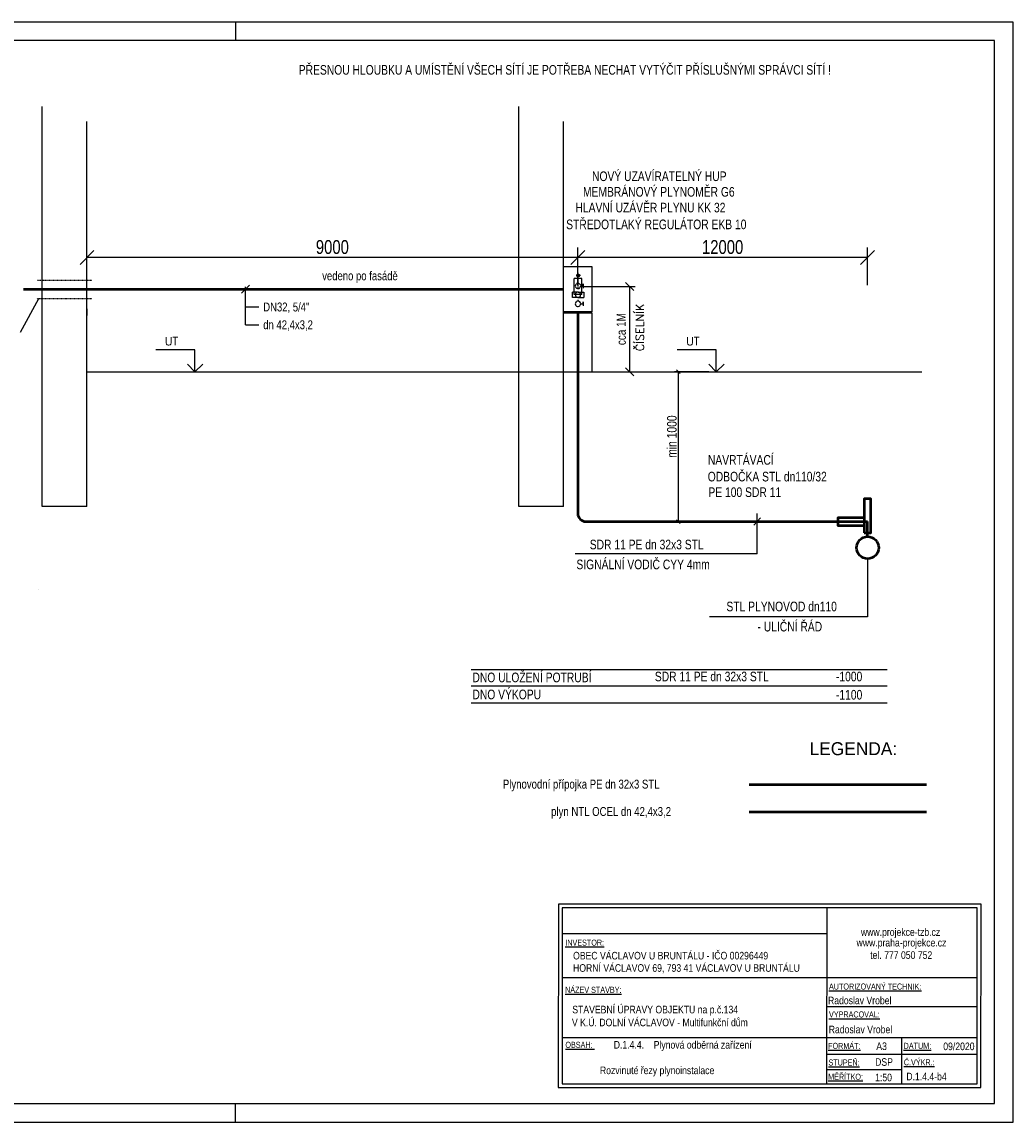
# Model space of a CAD drawing. Header units: millimetres. Extents: x 198383 to 706415, y -768832 to -310514.
# Tile 32 of 40: x 344995 to 358377, y -435056 to -420206. Entities that reach past the tile are written whole.
import ezdxf
from ezdxf.enums import TextEntityAlignment as Align

# ---------------------------------------------------------------- set-up
doc = ezdxf.new("R2010")
doc.units = ezdxf.units.MM
doc.linetypes.add('CARECKA', pattern=[0.4, 0.2, -0.2])
for name, color, linetype in [('koty', 7, 'Continuous'), ('POPIS', 5, 'Continuous'), ('rez', 251, 'Continuous'), ('sítě plyn ntl', 7, 'PLYN_POTRUBI_NT_PODZ'), ('ZTI-DSP-potr_plyn-popis', 7, 'Continuous')]:
    doc.layers.add(name, color=color, linetype=linetype)
for name, color, linetype, lineweight in [('Popis1', 3, 'Continuous', 25), ('ZTI-DSP-formaty', 102, 'Continuous', 25), ('ZTI-DSP-koty', 102, 'Continuous', 25), ('ZTI-DSP-Popis1', 104, 'Continuous', 25), ('ZTI-DSP-potr_plyn', 140, 'PLYN_ROZVOD', 50), ('ZTI-DSP-potr_plyn_STL', 40, 'PLYN_POTRUBI_ST_PODZ', 50)]:
    doc.layers.add(name, color=color, linetype=linetype, lineweight=lineweight)
doc.styles.add('Arial N', font='ARIALN.TTF')
doc.styles.get("Standard").update_dxf_attribs({"font": 'ic-simplex.shx', "width": 0.8})
doc.styles.add('STANDART', font='SIMPLEX')
doc.linetypes.add('PLYN_POTRUBI_NT_PODZ', pattern='A,35,-15,[112,CADKON.SHX,S=2.5,R=0,X=0,Y=0],-50', length=100)
doc.linetypes.add('PLYN_POTRUBI_ST_PODZ', pattern='A,35,-15,[113,CADKON.SHX,S=5,R=0,X=0,Y=0],-50', length=100)
doc.linetypes.add('PLYN_ROZVOD', pattern='A,35,-15,[127,CADKON.SHX,S=5,R=0,X=0,Y=0],-15', length=65)
doc.dimstyles.new('CADKON', dxfattribs={"dimscale": 75, "dimtxt": 2.5, "dimasz": 2.5, "dimexe": 1.8, "dimexo": 5, "dimgap": 0.6, "dimtad": 1, "dimrnd": 1, "dimtxsty": 'Standard', "dimblk1": 'OBLIQUE', "dimblk2": 'OBLIQUE', "dimsah": 1, "dimcen": 2.5, "dimadec": 1, "dimazin": 2, "dimtfac": 1, "dimtdec": 4, "dimtix": 1, "dimtmove": 2, "dimatfit": 3, "dimldrblk": 'OPEN30', "dimfxl": 5, "dimfxlon": 1, "dimtfill": 1, "dimtolj": 1, "dimarcsym": 0})
doc.dimstyles.new('ISO-25', dxfattribs={"dimtxt": 2.5, "dimasz": 2.5, "dimexe": 1.25, "dimexo": 0.625, "dimtad": 1, "dimtxsty": 'Standard', "dimcen": 2.5, "dimadec": 0, "dimazin": 0, "dimtfac": 1, "dimtmove": 0, "dimatfit": 3, "dimfxl": 1, "dimarcsym": 0})
doc.dimstyles.new('Karel', dxfattribs={"dimtxt": 130, "dimasz": 50, "dimexe": 50, "dimexo": 100, "dimgap": 20, "dimtad": 1, "dimtoh": 1, "dimdec": 0, "dimtxsty": 'Standard', "dimblk": 'OBLIQUE', "dimcen": 3, "dimclrd": 163, "dimclre": 163, "dimclrt": 7, "dimadec": 0, "dimazin": 0, "dimtfac": 1, "dimtdec": 0, "dimtmove": 0, "dimatfit": 3, "dimfxl": 1, "dimlwd": -1, "dimlwe": -1, "dimarcsym": 0})

# ---------------------------------------------------------------- blocks, each defined once
blk = doc.blocks.new('FORM_A3')
for p, q in [((0, 29.7), (-42, 29.7)), ((-21, 29.7), (-21, 29.2)), ((0, 0), (0, 29.7)), ((-0.5, 29.2), (-41.5, 29.2)), ((-0.5, 0.5), (-0.5, 29.2)), ((-41.5, 0.5), (-0.5, 0.5)), ((-21, 0), (-21, 0.5)), ((-42, 0), (0, 0))]:
    blk.add_line(p, q)
blk = doc.blocks.new('_OBLIQUE')
at = {"color": 0, "linetype": 'ByBlock'}
blk.add_line((-0.5, -0.5), (0.5, 0.5), dxfattribs=at)
blk = doc.blocks.new('*D873')
at = {"layer": 'Defpoints', "color": 0}
for p in [(352450, -423777), (352308, -424928), (353200, -424928)]:
    blk.add_point(p, dxfattribs=at)
at = {"layer": 'koty', "color": 0, "lineweight": -2}
for p, q in [((352575, -423777), (353275, -423777)), ((353200, -423777), (353200, -424928)), ((352433, -424928), (353275, -424928))]:
    blk.add_line(p, q, dxfattribs=at)
at = {"layer": 'koty', "color": 0, "lineweight": -2, "xscale": 110, "yscale": 110, "zscale": 110}
for p, rotation in [((353200, -423777), 90), ((353200, -424928), 270)]:
    blk.add_blockref('_OBLIQUE', p, dxfattribs=dict(at, rotation=rotation))
at = {"layer": 'koty', "color": 0, "ltscale": 15, "insert": (353087, -424352), "char_height": 125, "attachment_point": 5, "rotation": 90}
blk.add_mtext('cca 1M', dxfattribs=at)
blk = doc.blocks.new('*D876')
at = {"layer": 'Defpoints', "color": 0}
for p in [(354371, -424928), (353856, -426950), (354197, -426950)]:
    blk.add_point(p, dxfattribs=at)
at = {"layer": 'koty', "color": 163}
for p, q in [((354271, -424928), (353806, -424928)), ((353856, -424928), (353856, -426950)), ((354097, -426950), (353806, -426950))]:
    blk.add_line(p, q, dxfattribs=at)
at = {"layer": 'koty', "color": 163, "xscale": 50, "yscale": 50, "zscale": 50}
for p, rotation in [((353856, -424928), 90), ((353856, -426950), 270)]:
    blk.add_blockref('_OBLIQUE', p, dxfattribs=dict(at, rotation=rotation))
at = {"layer": 'koty', "color": 7, "ltscale": 15, "insert": (353771, -425803), "char_height": 130, "attachment_point": 5, "rotation": 90}
blk.add_mtext('min 1000', dxfattribs=at)
blk = doc.blocks.new('*D877')
at = {"layer": 'Defpoints', "color": 0}
for p in [(352500, -423384), (352500, -424843), (356411, -426644)]:
    blk.add_point(p, dxfattribs=at)
at = {"layer": 'ZTI-DSP-koty', "color": 0, "lineweight": -2, "ltscale": 15}
for p, q in [((352500, -423759), (352500, -423249)), ((356411, -423759), (356411, -423249)), ((356411, -423384), (352500, -423384))]:
    blk.add_line(p, q, dxfattribs=at)
at = {"layer": 'ZTI-DSP-koty', "color": 0, "lineweight": -2, "xscale": 187.5, "yscale": 187.5, "zscale": 187.5, "rotation": 180}
blk.add_blockref('_OBLIQUE', (352500, -423384), dxfattribs=at)
at = {"layer": 'ZTI-DSP-koty', "color": 0, "lineweight": -2, "xscale": 187.5, "yscale": 187.5, "zscale": 187.5}
blk.add_blockref('_OBLIQUE', (356411, -423384), dxfattribs=at)
at = {"layer": 'ZTI-DSP-koty', "color": 0, "ltscale": 15, "insert": (354456, -423245), "char_height": 187.5, "attachment_point": 5, "bg_fill": 3, "box_fill_scale": 1.1, "bg_fill_color": 256, "bg_fill_true_color": 13158600, "bg_fill_transparency": 0}
blk.add_mtext('\\A1;12000', dxfattribs=at)
blk = doc.blocks.new('_Open30')
at = {"color": 0, "lineweight": -2}
for p, q in [((-1, 0.268), (0, 0)), ((0, 0), (-1, -0.268)), ((0, 0), (-1, 0))]:
    blk.add_line(p, q, dxfattribs=at)
blk = doc.blocks.new('*D878')
at = {"layer": 'Defpoints', "color": 0}
for p in [(345872, -423384), (345872, -424928), (352500, -426644)]:
    blk.add_point(p, dxfattribs=at)
at = {"layer": 'ZTI-DSP-koty', "color": 0, "lineweight": -2, "ltscale": 15}
for p, q in [((345872, -423759), (345872, -423249)), ((352500, -423759), (352500, -423249)), ((352500, -423384), (345872, -423384))]:
    blk.add_line(p, q, dxfattribs=at)
at = {"layer": 'ZTI-DSP-koty', "color": 0, "lineweight": -2, "xscale": 187.5, "yscale": 187.5, "zscale": 187.5, "rotation": 180}
blk.add_blockref('_OBLIQUE', (345872, -423384), dxfattribs=at)
at = {"layer": 'ZTI-DSP-koty', "color": 0, "lineweight": -2, "xscale": 187.5, "yscale": 187.5, "zscale": 187.5}
blk.add_blockref('_OBLIQUE', (352500, -423384), dxfattribs=at)
at = {"layer": 'ZTI-DSP-koty', "color": 0, "ltscale": 15, "insert": (349186, -423245), "char_height": 187.5, "attachment_point": 5, "bg_fill": 3, "box_fill_scale": 1.1, "bg_fill_color": 256, "bg_fill_true_color": 13158600, "bg_fill_transparency": 0}
blk.add_mtext('\\A1;9000', dxfattribs=at)

msp = doc.modelspace()

# ---------------------------------------------------------------- linework, layer by layer
at = {"layer": 'POPIS'}
msp.add_line((345211.96, -427867.564), (345212.46, -427867.064), dxfattribs=at)
at = {"layer": 'Popis1', "color": 163}
for p, q in [((344975.811, -424393.22), (345220.873, -423936.486)), ((354923.334, -427385.521), (354923.334, -426841.108)), ((354922.834, -427386.021), (352464.408, -427386.021)), ((354922.834, -427386.021), (354923.334, -427385.521)), ((356414.481, -427453.55), (356414.481, -428235.685)), ((356414.481, -428235.685), (354278.377, -428235.685))]:
    msp.add_line(p, q, dxfattribs=at)
at = {"layer": 'Popis1', "color": 2}
msp.add_line((354878.038, -427000.896), (354968.63, -426899.043), dxfattribs=at)
at = {"layer": 'rez'}
for p, q in [((345266.976, -426746.231), (345266.976, -421345.662)), ((345871.976, -426746.231), (345871.976, -421548.901)), ((345871.976, -424079.017), (345871.976, -424169.656)), ((347330.452, -424632.939), (346802.654, -424632.939)), ((347330.452, -424928.063), (347330.452, -424632.939)), ((354371.06, -424632.939), (353843.263, -424632.939)), ((354371.06, -424928.063), (354371.06, -424632.939)), ((347330.452, -424928.063), (347228.358, -424824.429)), ((347330.452, -424928.063), (347435.304, -424823.168)), ((354371.06, -424928.063), (354268.967, -424824.429)), ((354371.06, -424928.063), (354475.913, -424823.168)), ((345871.976, -424928.063), (357147.434, -424928.063)), ((345871.976, -426746.231), (345266.976, -426746.231)), ((352307.68, -426746.231), (351702.68, -426746.231)), ((356677.036, -428950.573), (351061.812, -428950.573)), ((356677.036, -429170.997), (351061.812, -429170.997)), ((356677.036, -429400.758), (351061.812, -429400.758))]:
    msp.add_line(p, q, dxfattribs=at)
at = {"layer": 'rez', "linetype": 'CARECKA'}
for p, q in [((345205.191, -423691.837), (345936.327, -423691.837)), ((345194.777, -423936.486), (345936.327, -423936.486))]:
    msp.add_line(p, q, dxfattribs=at)
at = {"layer": 'rez', "color": 7, "linetype": 'Continuous'}
for p, q in [((352237.732, -432114.676), (352236.117, -434590.356)), ((357945.834, -432114.676), (352237.732, -432114.676)), ((357944.219, -434590.356), (357945.834, -432114.676)), ((352288.697, -432165.641), (352287.082, -434539.391)), ((357894.869, -432165.641), (352288.697, -432165.641)), ((355865.064, -434539.391), (355866.679, -432165.641)), ((357893.254, -434539.391), (357894.869, -432165.641)), ((355866.679, -432515.564), (352288.697, -432515.564)), ((352287.082, -433106.176), (355865.064, -433106.176)), ((352287.082, -433106.176), (355865.064, -433106.176)), ((355865.064, -433106.176), (357893.254, -433106.176)), ((355865.064, -433495.227), (357893.254, -433495.227)), ((352287.082, -433917.133), (355865.064, -433917.133)), ((355865.064, -433917.133), (357893.254, -433917.133)), ((356873.95, -434539.391), (356873.95, -433917.133)), ((355865.064, -434138.34), (357893.254, -434138.34)), ((355865.064, -434347.166), (356873.95, -434347.166)), ((352236.117, -434590.356), (357944.219, -434590.356)), ((352287.082, -434539.391), (357893.254, -434539.391))]:
    msp.add_line(p, q, dxfattribs=at)
at = {"layer": 'sítě plyn ntl', "color": 7, "linetype": 'PLYN_POTRUBI_NT_PODZ', "ltscale": 0.05}
for p, q in [((352307.68, -424119.827), (352307.68, -423509.118)), ((352692.68, -423509.118), (352307.68, -423509.118)), ((352692.68, -424119.827), (352692.68, -423509.118)), ((352692.68, -424119.827), (352692.68, -423953.539)), ((352692.68, -424119.827), (352307.68, -424119.827))]:
    msp.add_line(p, q, dxfattribs=at)
at = {"layer": 'sítě plyn ntl', "color": 163, "linetype": 'PLYN_POTRUBI_NT_PODZ', "ltscale": 0.05}
for p, q in [((352450.457, -423882.77), (352450.457, -423670.383)), ((352554.478, -423670.383), (352450.457, -423670.383)), ((352536.779, -423627.889), (352476.312, -423627.889)), ((352504.979, -423742.6), (352504.979, -423661.04)), ((352504.983, -423661.05), (352504.983, -423594.222)), ((352554.478, -423882.77), (352554.478, -423670.383)), ((352504.983, -423752.527), (352504.983, -423727.396)), ((352504.983, -423767.842), (352504.983, -423748.473)), ((352504.983, -423804.248), (352504.983, -423777.527)), ((352539.228, -423771.655), (352573.017, -423771.655)), ((352573.017, -423740.603), (352573.017, -423797.532)), ((352573.017, -423771.655), (352573.017, -423740.603)), ((352504.983, -423851.307), (352427.512, -423851.307)), ((352427.512, -423923.663), (352427.512, -423851.307)), ((352504.983, -423923.663), (352427.512, -423923.663)), ((352554.478, -423882.77), (352450.457, -423882.77)), ((352504.983, -423851.307), (352582.454, -423851.307)), ((352504.983, -423923.663), (352582.454, -423923.663)), ((352504.983, -423973.809), (352504.983, -423958.092)), ((352582.454, -423851.307), (352582.454, -423923.663)), ((352539.228, -424012.575), (352573.017, -424012.575)), ((352573.017, -424012.575), (352573.017, -423981.523)), ((352573.017, -423981.523), (352573.017, -424038.452)), ((352307.68, -424928.063), (352307.68, -424134.707)), ((352692.68, -424134.707), (352307.68, -424134.707)), ((352692.68, -424924.538), (352692.68, -424134.707))]:
    msp.add_line(p, q, dxfattribs=at)
msp.add_circle((352504.966, -423627.89), 18.664, dxfattribs=at)
for centre, start, end in [((352503.093, -423769.068), 128.3934739, 60.610946), ((352503.093, -423769.068), 75.0264624, 120.1722093), ((352503.093, -423887.485), 128.3934737, 127.3841625), ((352503.093, -424009.987), 128.3934739, 60.610946), ((352503.093, -424009.987), 75.0264624, 120.1722093)]:
    msp.add_arc(centre, 36.227, start, end, dxfattribs=at)
at = {"layer": 'ZTI-DSP-potr_plyn', "ltscale": 15}
for p, q in [((345013.835, -423813.112), (352307.68, -423813.112)), ((357209.189, -430871.736), (354812.592, -430871.736))]:
    msp.add_line(p, q, dxfattribs=at)
at = {"layer": 'ZTI-DSP-potr_plyn_STL', "ltscale": 10}
for p, q in [((352500.18, -424134.707), (352500.18, -426839.969)), ((352610.18, -426949.969), (356414.481, -426949.969)), ((356414.481, -427152.875), (356414.481, -426949.969)), ((357209.189, -430502.559), (354812.592, -430502.559))]:
    msp.add_line(p, q, dxfattribs=at)
for points in [[(356366.262, -427100.732), (356456.709, -427100.732), (356456.709, -426644.11), (356366.262, -426644.11)], [(356366.262, -427006.273), (356014.446, -427006.273), (356014.446, -426893.666), (356366.262, -426893.666)]]:
    msp.add_lwpolyline(points, close=True, dxfattribs=at)
msp.add_circle((356414.481, -427303.213), 150.337, dxfattribs=at)
msp.add_arc((352610.18, -426839.969), 110, 180, 270, dxfattribs=at)

# ---------------------------------------------------------------- block references
at = {"layer": 'ZTI-DSP-formaty', "ltscale": 10, "xscale": 500, "yscale": 500, "zscale": 500}
msp.add_blockref('FORM_A3', (358377.315, -435055.964), dxfattribs=at)

# ---------------------------------------------------------------- texts
at = {"layer": 'koty', "color": 163, "style": 'STANDART'}
msp.add_text('ČÍSELNÍK', height=110, rotation=90, dxfattribs=at).set_placement((353393.082, -424649.05))
at = {"layer": 'Popis1', "color": 163, "width": 0.8}
for s, p in [('NOVÝ UZAVÍRATELNÝ HUP', (352692.927, -422353.186)), ('MEMBRÁNOVÝ PLYNOMĚR G6', (352570.499, -422563.886)), ('HLAVNÍ UZÁVĚR PLYNU KK 32', (352469.166, -422776.328)), ('STŘEDOTLAKÝ REGULÁTOR EKB 10', (352343.199, -423003.142))]:
    msp.add_text(s, height=130, dxfattribs=at).set_placement(p)
at = {"layer": 'Popis1', "style": 'STANDART'}
for p in [(346847.574, -424569.691), (353888.183, -424569.691)]:
    msp.add_text(' UT', height=110, dxfattribs=at).set_placement(p)
at = {"layer": 'Popis1', "width": 0.8}
for s, p in [('NAVRTÁVACÍ ', (354257.305, -426182.166)), ('ODBOČKA STL dn110/32', (354254.851, -426408.151)), ('PE 100 SDR 11', (354264.234, -426618.678)), ('SDR 11 PE dn 32x3 STL', (352661.791, -427324.998)), ('SIGNÁLNÍ VODIČ CYY 4mm', (352481.601, -427593.462)), ('STL PLYNOVOD dn110', (354507.195, -428161.322)), ('- ULIČNÍ ŘÁD  ', (354926.604, -428433.268)), ('DNO ULOŽENÍ POTRUBÍ', (351077.584, -429119.254)), ('SDR 11 PE dn 32x3 STL', (353540.642, -429106.777)), ('-1000', (355986.349, -429106.777)), ('DNO VÝKOPU', (351077.584, -429349.015)), ('-1100', (355986.349, -429353.054))]:
    msp.add_text(s, height=130, dxfattribs=at).set_placement(p)
at = {"layer": 'rez', "style": 'Arial N'}
for s, height, p in [('www.praha-projekce.cz', 101.9304, (356264.536, -432686.398)), ('www.projekce-tzb.cz', 101.9304, (356323.86, -432543.194)), ('%%UINVESTOR:', 81.54432, (352331.388, -432675.114)), ('OBEC VÁCLAVOV U BRUNTÁLU - IČO 00296449', 101.9304, (352436.63, -432861.198)), ('tel. 777 050 752', 101.9304, (356449.071, -432853.938)), ('HORNÍ VÁCLAVOV 69, 793 41 VÁCLAVOV U BRUNTÁLU', 101.9304, (352436.516, -433027.769)), ('%%UAUTORIZOVANÝ TECHNIK:', 81.54432, (355892.429, -433267.945)), ('%%UNÁZEV STAVBY:', 81.54432, (352329.064, -433312.485)), ('STAVEBNÍ ÚPRAVY OBJEKTU na p.č.134', 101.9304, (352426.132, -433588.973)), ('Radoslav Vrobel', 101.9304, (355879.149, -433466.034)), ('%%UVYPRACOVAL:', 81.54432, (355892.429, -433644.751)), ('V K.Ú. DOLNÍ VÁCLAVOV - Multifunkční dům', 101.9304, (352421.281, -433763.208)), ('Radoslav Vrobel', 101.9304, (355889.092, -433857.789)), ('%%UOBSAH: ', 81.5443, (352332.787, -434055.012)), ('D.1.4.4.    Plynová odběrná zařízení', 101.9304, (352985.953, -434064.897)), ('%%UFORMÁT:', 81.5443, (355880.87, -434069.048)), ('A3', 101.9304, (356531.326, -434083.658)), ('%%UDATUM:', 81.5443, (356900.352, -434068.665)), ('09/2020', 101.9304, (357435.665, -434085.684)), ('%%USTUPEŇ:', 81.5443, (355885.421, -434293.564)), ('DSP', 101.9304, (356515.427, -434297.11)), ('%%UČ.VÝKR.:', 81.54432, (356903.366, -434290.724)), ('Rozvinuté řezy plynoinstalace', 101.9304, (352799.225, -434409.914)), ('%%UMĚŘÍTKO:', 81.54432, (355881.225, -434486.078)), ('1:50', 101.9304, (356515.427, -434505.937)), ('D.1.4.4-b4', 101.9304, (356936.776, -434493.238))]:
    msp.add_text(s, height=height, dxfattribs=at).set_placement(p)
at = {"layer": 'ZTI-DSP-Popis1', "width": 0.8}
for s, height, p in [('PŘESNOU HLOUBKU A UMÍSTĚNÍ VŠECH SÍTÍ JE POTŘEBA NECHAT VYTÝČIT PŘÍSLUŠNÝMI SPRÁVCI SÍTÍ !', 130, (348732.188, -420916.932)), ('Plynovodní přípojka PE dn 32x3 STL', 121, (351488.38, -430555.304)), ('plyn NTL OCEL dn 42,4x3,2', 121, (352140.193, -430924.48))]:
    msp.add_text(s, height=height, dxfattribs=at).set_placement(p)
at = {"layer": 'ZTI-DSP-Popis1'}
msp.add_text('LEGENDA:', height=175, dxfattribs=at).set_placement((355629.993, -430103.604))

# ---------------------------------------------------------------- dimensions: what is measured, and where the dimension line sits
at = {"layer": 'koty', "color": 163}
dim = msp.add_linear_dim(base=(353199.627, -424928.063), p1=(352450.457, -423776.576), p2=(352307.68, -424928.063), angle=90, text='cca 1M', dimstyle='ISO-25', override={"dimtxt": 125, "dimasz": 110, "dimexe": 75, "dimexo": 125, "dimgap": 50, "dimdec": 0, "dimzin": 0, "dimblk1": 'OBLIQUE', "dimblk2": 'OBLIQUE', "dimsah": 1, "dimcen": 50, "dimtdec": 0}, dxfattribs=at)
dim.commit()
dim.dimension.update_dxf_attribs({"geometry": '*D873', "text_midpoint": (353087.127, -424352.32)})
at = {"layer": 'koty'}
dim = msp.add_linear_dim(base=(353856.3, -426949.969), p1=(354371.06, -424928.063), p2=(354196.711, -426949.969), angle=90, text='min 1000', dimstyle='Karel', dxfattribs=at)
dim.commit()
dim.dimension.update_dxf_attribs({"geometry": '*D876', "text_midpoint": (353856.3, -425803.206), "dimtype": 160})

# ---------------------------------------------------------------- next in the draw order: dimensions: what is measured, and where the dimension line sits
at = {"layer": 'ZTI-DSP-koty', "ltscale": 15}
dim = msp.add_linear_dim(base=(352500.18, -423383.626), p1=(356411.485, -426644.11), p2=(352500.18, -424843.117), text='12000', dimstyle='CADKON', dxfattribs=at)
dim.commit()
dim.dimension.update_dxf_attribs({"geometry": '*D877', "text_midpoint": (354455.833, -423244.876)})

# ---------------------------------------------------------------- next in the draw order: dimensions: what is measured, and where the dimension line sits
dim = msp.add_linear_dim(base=(345871.976, -423383.626), p1=(352500.18, -426644.11), p2=(345871.976, -424928.063), text='9000', dimstyle='CADKON', dxfattribs=at)
dim.commit()
dim.dimension.update_dxf_attribs({"geometry": '*D878', "text_midpoint": (349186.078, -423244.876)})

# ---------------------------------------------------------------- next in the draw order: linework, layer by layer
at = {"layer": 'rez'}
for p, q in [((351702.68, -426746.231), (351702.68, -421345.662)), ((352307.68, -426746.231), (352307.68, -421548.901))]:
    msp.add_line(p, q, dxfattribs=at)
at = {"layer": 'ZTI-DSP-potr_plyn-popis', "color": 102, "ltscale": 15}
msp.add_line((348065.383, -423760.079), (347959.317, -423866.145), dxfattribs=at)
at = {"layer": 'ZTI-DSP-potr_plyn-popis', "color": 40, "ltscale": 15}
for p, q in [((348012.35, -424293.112), (348012.35, -423783.112)), ((348012.35, -424053.112), (348192.35, -424053.112)), ((348012.35, -424293.112), (348192.35, -424293.112))]:
    msp.add_line(p, q, dxfattribs=at)

# ---------------------------------------------------------------- next in the draw order: texts
at = {"layer": 'ZTI-DSP-potr_plyn-popis', "color": 102, "ltscale": 15, "width": 0.8}
for s, p in [('vedeno po fasádě', (349048.581, -423632.61)), ('DN32, 5/4"', (348252.35, -424053.112)), ('dn 42,4x3,2', (348252.35, -424293.112))]:
    msp.add_text(s, height=120, dxfattribs=at).set_placement(p, align=Align.MIDDLE_LEFT)

doc.saveas('drawing.dxf')
